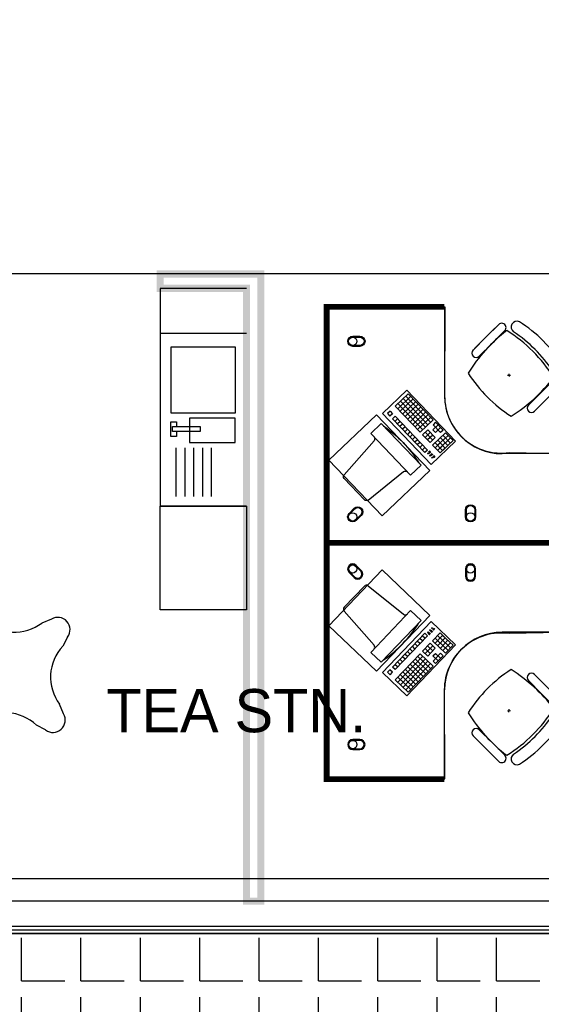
# Model space of a CAD drawing. Header units: millimetres. Extents: x -312551 to 250764, y -35891 to 59426.
# Tile 220 of 256: x 98628 to 102252, y 31139 to 37975. Entities that reach past the tile are written whole.
import ezdxf

# ---------------------------------------------------------------- set-up
doc = ezdxf.new("R2010")
doc.units = ezdxf.units.MM
doc.header["$LTSCALE"] = 2.5
for name, color, linetype in [('FO-00 - FURN$0$FURNITURE', 22, 'Continuous'), ('FO-00 - FURN$0$SP-01$0$FIT-OUT$0$FURNITURE', 22, 'Continuous'), ('FO-00$0$SHELVES_COUNTERS', 1, 'Continuous'), ('FO-01- FURN$0$FURNITURE', 22, 'Continuous'), ('GLAZING', 1, 'Continuous'), ('NF ARCH', 4, 'Continuous'), ('NF-GRIDS', 252, 'Continuous'), ('NF-TEXT', 1, 'Continuous'), ('Terrace', 6, 'Continuous')]:
    doc.layers.add(name, color=color, linetype=linetype)

# ---------------------------------------------------------------- blocks, each defined once
blk = doc.blocks.new('breakout area')
at = {"layer": 'FO-01- FURN$0$FURNITURE'}
for p, q in [((99255.6, 41576.6), (99244.3, 41505.3)), ((99255.6, 41576.6), (99244.3, 41505.3)), ((99420.9, 41607.1), (99456.9, 41544.5)), ((99860.6, 41304.5), (99789.3, 41315.8)), ((99891.1, 41139.3), (99828.6, 41103.2)), ((99891.1, 41139.3), (99828.6, 41103.2))]:
    blk.add_line(p, q, dxfattribs=at)
for centre, radius, start, end in [((99341.3, 41575.1), 85.7, 21.89873, 179.03352), ((98931.4, 41475.7), 314.3, 285.5336, 5.39865), ((99759.7, 41628.7), 314.3, 195.5336, 275.39865), ((99859.2, 41218.8), 85.7, 291.89873, 89.03352), ((99912.7, 40800.4), 314.3, 105.5336, 185.39865)]:
    blk.add_arc(centre, radius, start, end, dxfattribs=at)
blk = doc.blocks.new('FO-00 - FURN$0$SP-01$0$FIT-OUT$0$PC')
at = {"layer": 'FO-00 - FURN$0$SP-01$0$FIT-OUT$0$FURNITURE', "linetype": 'Continuous'}
for p, q in [((241.8, -93.1), (98, -236.8)), ((268.8, -92), (509.4, -294.6)), ((96.9, -263.9), (299.5, -504.5))]:
    blk.add_line(p, q, dxfattribs=at)
blk.add_lwpolyline([(276, -553.9), (346.7, -624.6), (629.5, -341.8), (558.8, -271)], close=True, dxfattribs=at)
for centre, radius, start, end in [((255.9, -107.2), 20, 49.89909, 135), ((112.2, -251), 20, 135, 220.10091), ((522.3, -279.3), 20, 229.89909, 315), ((-109.9, 114.8), 864, 303.17791, 326.82209), ((284.2, -517.4), 20, 315, 40.10091)]:
    blk.add_arc(centre, radius, start, end, dxfattribs=at)
blk = doc.blocks.new('DESK-6')
at = {"layer": 'FO-00 - FURN$0$FURNITURE', "extrusion": (-6.58823e-06, 1.6454e-07, 1)}
blk.add_line((101306.4, 36352.5, 0), (101876.4, 36352.4, 0), dxfattribs=at)
at = {"layer": 'FO-00 - FURN$0$FURNITURE'}
for p, q in [((101875.3, 36333.4, 0), (101875.3, 35733.4, 0)), ((102083.2, 36062.8, 0), (102224.7, 36204.2, 0)), ((102250.7, 36230.2, 0), (102162.1, 36141.6, 0)), ((102293.1, 36187.8, 0), (102204.5, 36099.2, 0)), ((102354.7, 36179.9, 0), (102354.6, 36179.7, 0)), ((102073.5, 36053, 0), (102162.1, 36141.6, 0)), ((102115.9, 36010.6, 0), (102204.5, 36099.2, 0)), ((102125.7, 36020.3, 0), (102267.1, 36161.8, 0)), ((102312.2, 35878.4, 0), (102332.1, 35877.4, 0)), ((102321.6, 35887.8, 0), (102322.6, 35867.9, 0)), ((102634.1, 35846.9, 0), (102545.5, 35758.3, 0)), ((101612.9, 35774.7, 0), (101442.9, 35612.5, 0)), ((101612.9, 35774.7, 0), (101442.9, 35612.5, 0)), ((101612.9, 35774.7, 0), (101442.9, 35612.5, 0)), ((101951.2, 35420.2, 0), (101612.9, 35774.7, 0)), ((102456.9, 35669.7, 0), (102545.5, 35758.3, 0)), ((102509, 35637, 0), (102650.5, 35778.4, 0)), ((101622.9, 35749.7, 0), (101532.5, 35663.4, 0)), ((101622.9, 35749.7, 0), (101532.5, 35663.4, 0)), ((101622.9, 35749.7, 0), (101532.5, 35663.4, 0)), ((101640.2, 35731.6, 0), (101549.7, 35645.3, 0)), ((101657.4, 35713.5, 0), (101567, 35627.2, 0)), ((101568.6, 35697.9, 0), (101741.2, 35517.1, 0)), ((101674.7, 35695.4, 0), (101584.2, 35609.2, 0)), ((101586.7, 35715.2, 0), (101759.3, 35534.3, 0)), ((101604.8, 35732.4, 0), (101777.4, 35551.6, 0)), ((101622.9, 35749.7, 0), (101795.5, 35568.8, 0)), ((102499.3, 35627.2, 0), (102587.9, 35715.8, 0)), ((101496.3, 35628.9, 0), (101478.2, 35611.6, 0)), ((101496.3, 35628.9, 0), (101478.2, 35611.6, 0)), ((101496.3, 35628.9, 0), (101478.2, 35611.6, 0)), ((101496.3, 35628.9, 0), (101513.6, 35610.8, 0)), ((101532.5, 35663.4, 0), (101705.1, 35482.5, 0)), ((101550.6, 35680.7, 0), (101723.1, 35499.8, 0)), ((101691.9, 35677.4, 0), (101601.5, 35591.1, 0)), ((101709.2, 35659.3, 0), (101618.8, 35573, 0)), ((101726.5, 35641.2, 0), (101636, 35554.9, 0)), ((101743.7, 35623.1, 0), (101653.3, 35536.8, 0)), ((101442.9, 35612.5, 0), (101781.1, 35258, 0)), ((101478.2, 35611.6, 0), (101495.5, 35593.5, 0)), ((101513.6, 35610.8, 0), (101495.5, 35593.5, 0)), ((101530.8, 35592.7, 0), (101512.7, 35575.5, 0)), ((101512.7, 35575.5, 0), (101737.1, 35340.3, 0)), ((101548.1, 35574.6, 0), (101530, 35557.4, 0)), ((101530.8, 35592.7, 0), (101755.2, 35357.6, 0)), ((101565.3, 35556.5, 0), (101547.2, 35539.3, 0)), ((101761, 35605, 0), (101670.5, 35518.7, 0)), ((101778.2, 35586.9, 0), (101687.8, 35500.6, 0)), ((101795.5, 35568.8, 0), (101705.1, 35482.5, 0)), ((101812.8, 35550.8, 0), (101794.7, 35533.5, 0)), ((101812.8, 35550.8, 0), (101864.5, 35496.5, 0)), ((101582.6, 35538.5, 0), (101564.5, 35521.2, 0)), ((101599.9, 35520.4, 0), (101581.8, 35503.1, 0)), ((101617.1, 35502.3, 0), (101599, 35485, 0)), ((101634.4, 35484.2, 0), (101616.3, 35466.9, 0)), ((101758.5, 35499, 0), (101722.3, 35464.5, 0)), ((101740.4, 35481.7, 0), (101792.2, 35427.5, 0)), ((101758.5, 35499, 0), (101810.3, 35444.7, 0)), ((101830, 35532.7, 0), (101793.8, 35498.2, 0)), ((101793.8, 35498.2, 0), (101811.1, 35480.1, 0)), ((101794.7, 35533.5, 0), (101846.4, 35479.2, 0)), ((101847.3, 35514.6, 0), (101811.1, 35480.1, 0)), ((101864.5, 35496.5, 0), (101846.4, 35479.2, 0)), ((101651.6, 35466.1, 0), (101633.5, 35448.9, 0)), ((101668.9, 35448, 0), (101650.8, 35430.8, 0)), ((101686.1, 35429.9, 0), (101668.1, 35412.7, 0)), ((101722.3, 35464.5, 0), (101774.1, 35410.2, 0)), ((101775.8, 35480.9, 0), (101739.6, 35446.4, 0)), ((101793, 35462.8, 0), (101756.8, 35428.3, 0)), ((101810.3, 35444.7, 0), (101774.1, 35410.2, 0)), ((101781.1, 35258, 0), (101951.2, 35420.2, 0)), ((101881.8, 35478.4, 0), (101791.4, 35392.1, 0)), ((101899, 35460.3, 0), (101826.7, 35391.3, 0)), ((101827.5, 35426.6, 0), (101879.3, 35372.4, 0)), ((101827.5, 35426.6, 0), (101879.3, 35372.4, 0)), ((101916.3, 35442.2, 0), (101844, 35373.2, 0)), ((101845.6, 35443.9, 0), (101897.4, 35389.6, 0)), ((101933.6, 35424.2, 0), (101861.2, 35355.1, 0)), ((101863.7, 35461.2, 0), (101915.5, 35406.9, 0)), ((101881.8, 35478.4, 0), (101933.6, 35424.2, 0)), ((101703.4, 35411.9, 0), (101685.3, 35394.6, 0)), ((101720.7, 35393.8, 0), (101702.6, 35376.5, 0)), ((101737.9, 35375.7, 0), (101719.8, 35358.4, 0)), ((101755.2, 35357.6, 0), (101737.1, 35340.3, 0)), ((101762.5, 35347.8, 0), (101773.5, 35336.2, 0)), ((101763.9, 35349.1, 0), (101774.9, 35337.6, 0)), ((101765.4, 35350.5, 0), (101776.4, 35339, 0)), ((101766.8, 35351.9, 0), (101777.8, 35340.4, 0)), ((101791.4, 35392.1, 0), (101843.1, 35337.9, 0)), ((101844.8, 35408.5, 0), (101808.6, 35374, 0)), ((101809.4, 35409.4, 0), (101861.2, 35355.1, 0)), ((101809.4, 35409.4, 0), (101861.2, 35355.1, 0)), ((101862, 35390.5, 0), (101825.9, 35355.9, 0)), ((101879.3, 35372.4, 0), (101843.1, 35337.9, 0)), ((101778.5, 35330.7, 0), (101788.1, 35320.6, 0)), ((101779.9, 35332.1, 0), (101789.5, 35322, 0)), ((101781.4, 35333.4, 0), (101791, 35323.4, 0)), ((101782.8, 35334.8, 0), (101792.4, 35324.8, 0)), ((101793.1, 35315.4, 0), (101803.5, 35304.4, 0)), ((101794.5, 35316.8, 0), (101805, 35305.8, 0)), ((101796, 35318.1, 0), (101806.4, 35307.2, 0)), ((101797.4, 35319.5, 0), (101807.9, 35308.6, 0)), ((102675.3, 35333.4, 0), (102275.3, 35333.4, 0)), ((101442.9, 33814.4, 0), (101781.1, 34168.9, 0)), ((101781.1, 34168.9, 0), (101951.2, 34006.6, 0)), ((101793.1, 34111.5, 0), (101803.5, 34122.4, 0)), ((101794.5, 34110.1, 0), (101805, 34121, 0)), ((101796, 34108.7, 0), (101806.4, 34119.7, 0)), ((101797.4, 34107.3, 0), (101807.9, 34118.3, 0)), ((101512.7, 33851.4, 0), (101737.1, 34086.5, 0)), ((101530.8, 33834.1, 0), (101755.2, 34069.2, 0)), ((101720.7, 34033.1, 0), (101702.6, 34050.3, 0)), ((101737.9, 34051.2, 0), (101719.8, 34068.4, 0)), ((101755.2, 34069.2, 0), (101737.1, 34086.5, 0)), ((101762.5, 34079.1, 0), (101773.5, 34090.6, 0)), ((101763.9, 34077.7, 0), (101774.9, 34089.2, 0)), ((101765.4, 34076.3, 0), (101776.4, 34087.9, 0)), ((101766.8, 34074.9, 0), (101777.8, 34086.5, 0)), ((101778.5, 34096.2, 0), (101788.1, 34106.2, 0)), ((101779.9, 34094.8, 0), (101789.5, 34104.8, 0)), ((101781.4, 34093.4, 0), (101791, 34103.5, 0)), ((101782.8, 34092, 0), (101792.4, 34102.1, 0)), ((101791.4, 34034.7, 0), (101843.1, 34089, 0)), ((101844.8, 34018.3, 0), (101808.6, 34052.8, 0)), ((101809.4, 34017.5, 0), (101861.2, 34071.7, 0)), ((101809.4, 34017.5, 0), (101861.2, 34071.7, 0)), ((101862, 34036.4, 0), (101825.9, 34070.9, 0)), ((101827.5, 34000.2, 0), (101879.3, 34054.5, 0)), ((101827.5, 34000.2, 0), (101879.3, 34054.5, 0)), ((101879.3, 34054.5, 0), (101843.1, 34089, 0)), ((101916.3, 33984.6, 0), (101844, 34053.6, 0)), ((101933.6, 34002.7, 0), (101861.2, 34071.7, 0)), ((102675.3, 34093.4, 0), (102275.3, 34093.4, 0)), ((101951.2, 34006.6, 0), (101612.9, 33652.1, 0)), ((101651.6, 33960.7, 0), (101633.5, 33978, 0)), ((101668.9, 33978.8, 0), (101650.8, 33996.1, 0)), ((101686.1, 33996.9, 0), (101668.1, 34014.2, 0)), ((101703.4, 34015, 0), (101685.3, 34032.2, 0)), ((101722.3, 33962.4, 0), (101774.1, 34016.6, 0)), ((101775.8, 33946, 0), (101739.6, 33980.5, 0)), ((101740.4, 33945.1, 0), (101792.2, 33999.4, 0)), ((101793, 33964, 0), (101756.8, 33998.6, 0)), ((101758.5, 33927.9, 0), (101810.3, 33982.1, 0)), ((101810.3, 33982.1, 0), (101774.1, 34016.6, 0)), ((101881.8, 33948.4, 0), (101791.4, 34034.7, 0)), ((101899, 33966.5, 0), (101826.7, 34035.6, 0)), ((101845.6, 33983, 0), (101897.4, 34037.2, 0)), ((101863.7, 33965.7, 0), (101915.5, 34020, 0)), ((101881.8, 33948.4, 0), (101933.6, 34002.7, 0)), ((101532.5, 33763.4, 0), (101705.1, 33944.3, 0)), ((101550.6, 33746.2, 0), (101723.1, 33927, 0)), ((101568.6, 33728.9, 0), (101741.2, 33909.8, 0)), ((101599.9, 33906.5, 0), (101581.8, 33923.7, 0)), ((101617.1, 33924.6, 0), (101599, 33941.8, 0)), ((101634.4, 33942.6, 0), (101616.3, 33959.9, 0)), ((101778.2, 33839.9, 0), (101687.8, 33926.2, 0)), ((101795.5, 33858, 0), (101705.1, 33944.3, 0)), ((101758.5, 33927.9, 0), (101722.3, 33962.4, 0)), ((101793.8, 33928.7, 0), (101811.1, 33946.8, 0)), ((101830, 33894.2, 0), (101793.8, 33928.7, 0)), ((101794.7, 33893.3, 0), (101846.4, 33947.6, 0)), ((101847.3, 33912.3, 0), (101811.1, 33946.8, 0)), ((101812.8, 33876.1, 0), (101864.5, 33930.3, 0)), ((101864.5, 33930.3, 0), (101846.4, 33947.6, 0)), ((101530.8, 33834.1, 0), (101512.7, 33851.4, 0)), ((101548.1, 33852.2, 0), (101530, 33869.5, 0)), ((101565.3, 33870.3, 0), (101547.2, 33887.6, 0)), ((101582.6, 33888.4, 0), (101564.5, 33905.6, 0)), ((101586.7, 33711.7, 0), (101759.3, 33892.5, 0)), ((101604.8, 33694.4, 0), (101777.4, 33875.3, 0)), ((101709.2, 33767.6, 0), (101618.8, 33853.9, 0)), ((101622.9, 33677.1, 0), (101795.5, 33858, 0)), ((101726.5, 33785.7, 0), (101636, 33872, 0)), ((101743.7, 33803.7, 0), (101653.3, 33890, 0)), ((101761, 33821.8, 0), (101670.5, 33908.1, 0)), ((101812.8, 33876.1, 0), (101794.7, 33893.3, 0)), ((101612.9, 33652.1, 0), (101442.9, 33814.4, 0)), ((101612.9, 33652.1, 0), (101442.9, 33814.4, 0)), ((101612.9, 33652.1, 0), (101442.9, 33814.4, 0)), ((101478.2, 33815.2, 0), (101495.5, 33833.3, 0)), ((101496.3, 33798, 0), (101478.2, 33815.2, 0)), ((101496.3, 33798, 0), (101478.2, 33815.2, 0)), ((101496.3, 33798, 0), (101478.2, 33815.2, 0)), ((101513.6, 33816, 0), (101495.5, 33833.3, 0)), ((101496.3, 33798, 0), (101513.6, 33816, 0)), ((101640.2, 33695.2, 0), (101549.7, 33781.5, 0)), ((101657.4, 33713.3, 0), (101567, 33799.6, 0)), ((101674.7, 33731.4, 0), (101584.2, 33817.7, 0)), ((101691.9, 33749.5, 0), (101601.5, 33835.8, 0)), ((102499.3, 33799.6, 0), (102587.9, 33711, 0)), ((102509, 33789.9, 0), (102650.5, 33648.5, 0)), ((101622.9, 33677.1, 0), (101532.5, 33763.4, 0)), ((101622.9, 33677.1, 0), (101532.5, 33763.4, 0)), ((101622.9, 33677.1, 0), (101532.5, 33763.4, 0)), ((102456.9, 33757.2, 0), (102545.5, 33668.6, 0)), ((101875.3, 33093.4, 0), (101875.3, 33693.4, 0)), ((102634.1, 33580, 0), (102545.5, 33668.6, 0)), ((102312.2, 33548.5, 0), (102332.1, 33549.5, 0)), ((102321.6, 33539, 0), (102322.6, 33559, 0)), ((102073.5, 33373.8, 0), (102162.1, 33285.2, 0)), ((102083.2, 33364.1, 0), (102224.7, 33222.7, 0)), ((102115.9, 33416.2, 0), (102204.5, 33327.6, 0)), ((102125.7, 33406.5, 0), (102267.1, 33265.1, 0)), ((102293.1, 33239, 0), (102204.5, 33327.6, 0)), ((102250.7, 33196.6, 0), (102162.1, 33285.2, 0)), ((102354.7, 33247, 0), (102354.6, 33247.1, 0))]:
    blk.add_line(p, q, dxfattribs=at)
at = {"layer": 'FO-00 - FURN$0$FURNITURE', "extrusion": (-6.58823e-06, -1.6454e-07, 1)}
blk.add_line((101306.4, 33074.4, 0), (101876.4, 33074.5, 0), dxfattribs=at)
at = {"layer": 'FO-00 - FURN$0$FURNITURE', "const_width": 40, "elevation": 0}
for points in [[(102675.3, 34713.4), (101055.3, 34713.4), (101055.3, 36353.3), (101873.1, 36353.3)], [(102675.3, 34713.4), (101055.3, 34713.4), (101055.3, 33073.5), (101873.1, 33073.5)]]:
    blk.add_lwpolyline(points, dxfattribs=at)
at = {"layer": 'FO-00 - FURN$0$FURNITURE', "elevation": 0}
for points in [[(101876.5, 36352.5), (101875.3, 35733.4, 0.455459), (102325.2, 35340.4), (102675.3, 35333.4), (102675.3, 34713.4), (101055.3, 34713.4), (101055.3, 36353.3)], [(101287, 36148.4, -1), (101287, 36078.4), (101237, 36078.4, -1), (101237, 36148.4)], [(101287, 36142.4, -1), (101287, 36084.4), (101237, 36084.4, -1), (101237, 36142.4)], [(101246.8, 34954.3, -1), (101296.3, 34904.8), (101261, 34869.4, -1), (101211.5, 34918.9)], [(101251.1, 34950, -1), (101292.1, 34909), (101256.7, 34873.7, -1), (101215.7, 34914.7)], [(102020.3, 34944, -1), (102090.3, 34944), (102090.3, 34894, -1), (102020.3, 34894)], [(102026.3, 34944, -1), (102084.3, 34944), (102084.3, 34894, -1), (102026.3, 34894)], [(101876.5, 33074.4), (101875.3, 33693.4, -0.455459), (102325.2, 34086.5), (102675.3, 34093.4), (102675.3, 34713.4), (101055.3, 34713.4), (101055.3, 33073.5)], [(101246.8, 34472.6, 1), (101296.3, 34522.1), (101261, 34557.4, 1), (101211.5, 34507.9)], [(101251.1, 34476.8, 1), (101292.1, 34517.8), (101256.7, 34553.2, 1), (101215.7, 34512.2)], [(102020.3, 34482.8, 1), (102090.3, 34482.8), (102090.3, 34532.8, 1), (102020.3, 34532.8)], [(102026.3, 34482.8, 1), (102084.3, 34482.8), (102084.3, 34532.8, 1), (102026.3, 34532.8)], [(101287, 33278.4, 1), (101287, 33348.4), (101237, 33348.4, 1), (101237, 33278.4)], [(101287, 33284.4, 1), (101287, 33342.4), (101237, 33342.4, 1), (101237, 33284.4)]]:
    blk.add_lwpolyline(points, format="xyb", close=True, dxfattribs=at)
for points in [[(101401.4, 35603.9), (101771.4, 35216.2), (101441.5, 34901.3), (101071.5, 35289.1)], [(101401.4, 33822.9), (101771.4, 34210.7), (101441.5, 34525.5), (101071.5, 34137.7)]]:
    blk.add_lwpolyline(points, close=True, dxfattribs=at)
at = {"layer": 'FO-00 - FURN$0$FURNITURE'}
for centre, radius in [((101237, 36113.4, 0), 29), ((101760, 35334.5, 0), 3), ((101773.8, 35320, 0), 3), ((101787.6, 35305.6, 0), 3), ((101236.2, 34894.2, 0), 29), ((102055.3, 34894, 0), 29), ((101236.2, 34532.7, 0), 29), ((102055.3, 34532.8, 0), 29), ((101787.6, 34121.3, 0), 3), ((101760, 34092.3, 0), 3), ((101773.8, 34106.8, 0), 3), ((101237, 33313.4, 0), 29), ((101237, 33313.4, 0), 29)]:
    blk.add_circle(centre, radius, dxfattribs=at)
for centre, radius, start, end in [((102271.9, 36209, 0), 30, 314.99981, 134.99981), ((102378, 36212.9, 0), 40.4, 64.93158, 234.79018), ((101853.6, 35408.9, 0), 1000, 32.78695, 57.21268), ((102993.6, 35293.8, 0), 1127.4, 127.55428, 147.93956), ((101782.3, 35336, 0), 1000, 31.74135, 58.38961), ((101796.3, 35350.1, 0), 1000, 33.85565, 56.06333), ((102094.7, 36031.8, 0), 30, 134.99981, 314.99981), ((102879.3, 36433, 0), 1000, 212.7338, 237.1325), ((101738.6, 36548.9, 0), 1127.4, 302.03442, 322.47243), ((102275.3, 35733.4, 0), 400, 179.99981, 269.99981), ((102478.1, 35648.4, 0), 30, 134.99981, 314.99981), ((102275.3, 33693.4, 0), 400, 90.00019, 180.00019), ((102879.3, 32993.8, 0), 1000, 122.8675, 147.2662), ((101738.6, 32878, 0), 1127.4, 37.52757, 57.96558), ((102478.1, 33778.4, 0), 30, 45.00019, 225.00019), ((102993.6, 34133, 0), 1127.4, 212.06044, 232.44572), ((101782.3, 34090.8, 0), 1000, 301.61039, 328.25865), ((101796.3, 34076.8, 0), 1000, 303.93667, 326.14435), ((101853.6, 34018, 0), 1000, 302.78732, 327.21305), ((102094.7, 33395, 0), 30, 45.00019, 225.00019), ((102271.9, 33217.8, 0), 30, 225.00019, 45.00019), ((102378, 33213.9, 0), 40.4, 125.20982, 295.06842)]:
    blk.add_arc(centre, radius, start, end, dxfattribs=at)
at = {"layer": 'FO-00 - FURN$0$FURNITURE', "extrusion": (2.60602e-30, 6.3055e-29, -1), "zscale": -1, "rotation": 181.3405219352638}
blk.add_blockref('FO-00 - FURN$0$SP-01$0$FIT-OUT$0$PC', (-101073.9, 34925.8, 0), dxfattribs=at)
at = {"layer": 'FO-00 - FURN$0$FURNITURE', "extrusion": (2.60602e-30, -6.3055e-29, -1), "xscale": -1, "zscale": -1, "rotation": 358.6594780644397}
blk.add_blockref('FO-00 - FURN$0$SP-01$0$FIT-OUT$0$PC', (-101073.9, 34501.1, 0), dxfattribs=at)
blk = doc.blocks.new('TEA STATION-BREAK OUT AREA')
at = {"layer": 'FO-00$0$SHELVES_COUNTERS', "color": 1}
for p, q in [((88065.6, 35817.7), (88665.6, 35817.7)), ((88065.6, 34617.7), (88665.6, 34617.7)), ((88065.8, 34617.7), (88665.8, 34617.7)), ((88065.6, 34305.1, 0), (88665.6, 34305.1, 0))]:
    blk.add_line(p, q, dxfattribs=at)
at = {"layer": 'FO-00$0$SHELVES_COUNTERS'}
for p, q in [((88665.6, 34305.1, 0), (88665.6, 35817.7)), ((88312.3, 35412.9), (88312.3, 35749.5)), ((88371.8, 35412.9), (88371.8, 35749.5)), ((88432.8, 35412.9, 0), (88432.8, 35749.5, 0)), ((88493.7, 35412.9, 0), (88493.7, 35749.5, 0)), ((88555.9, 35412.9, 0), (88555.9, 35749.5, 0))]:
    blk.add_line(p, q, dxfattribs=at)
blk.add_lwpolyline([(88665.6, 35817.7), (88065.8, 35817.7), (88065.8, 36536.9), (88665.6, 36536.9)], close=True, dxfattribs=at)
at = {"layer": 'FO-00$0$SHELVES_COUNTERS', "elevation": 0}
for points in [[(88145.5, 35206.1), (88462.7, 35206.1), (88462.7, 35375.4), (88145.5, 35375.4)], [(88580.2, 35264.2), (88386.8, 35264.2), (88386.8, 35299.4), (88580.2, 35299.4)], [(88143.1, 34713.9), (88591.2, 34713.9), (88591.2, 35169.3), (88143.1, 35169.3)]]:
    blk.add_lwpolyline(points, close=True, dxfattribs=at)
blk.add_lwpolyline([(88551.4, 35299.4), (88551.4, 35333), (88590.5, 35333), (88590.5, 35231.7), (88551.4, 35231.7), (88551.4, 35264.2)], dxfattribs=at)

msp = doc.modelspace()

# ---------------------------------------------------------------- hatches: boundary and pattern name
at = {"layer": 'Terrace'}
h = msp.add_hatch(dxfattribs=at)
h.set_pattern_fill('ANGLE', color=256, scale=1500, style=0)
h.set_pattern_definition([(0, (-2071521.74, -4242199.36), (0, 412.5), [300, -112.5]), (90, (-2071521.74, -4242199.36), (-412.5, 3e-14), [300, -112.5])])
h.paths.add_polyline_path([(94107.8, 37975.1), (95527.8, 37975.1), (95527.8, 31629.5), (102932.8, 31629.5), (102932.8, 30209.5), (94107.8, 30209.5)])

# ---------------------------------------------------------------- linework, layer by layer
at = {"color": 10, "ltscale": 500000, "const_width": 50}
msp.add_lwpolyline([(99603.7, 36109.5), (99603.7, 36209.5), (100203.7, 36209.5), (100303.7, 36209.5), (100303.7, 31854.5), (100203.7, 31854.5), (100203.7, 36109.5)], close=True, dxfattribs=at)
at = {"layer": 'GLAZING'}
for p, q in [((102932.8, 31854.5), (95527.8, 31854.5)), ((102857.8, 31679.5), (95827.8, 31679.5)), ((102857.8, 31654.5), (95827.8, 31654.5)), ((102857.8, 31629.5), (95827.8, 31629.5))]:
    msp.add_line(p, q, dxfattribs=at)
at = {"layer": 'NF-GRIDS'}
for p, q in [((164549.8, 36209.5), (84521.8, 36209.5)), ((119982.8, 32009.5), (84521.8, 32009.5))]:
    msp.add_line(p, q, dxfattribs=at)
at = {"layer": 'Terrace'}
msp.add_lwpolyline([(94107.8, 37975.1), (95527.8, 37975.1), (95527.8, 31629.5), (102932.8, 31629.5), (102932.8, 30209.5), (94107.8, 30209.5)], close=True, dxfattribs=at)

# ---------------------------------------------------------------- block references
at = {"rotation": 180}
msp.add_blockref('TEA STATION-BREAK OUT AREA', (188269.4, 70414.6, 0), dxfattribs=at)
at = {"layer": 'NF ARCH'}
msp.add_blockref('DESK-6', (-294.7, -371.3, 0), dxfattribs=at)
at = {"layer": 'NF ARCH', "rotation": 301.4796966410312}
msp.add_blockref('breakout area', (11560.2, 96750.2), dxfattribs=at)

# ---------------------------------------------------------------- texts
at = {"layer": 'NF-TEXT', "insert": (99229.4, 33327.6), "char_height": 300, "width": 2089.638, "attachment_point": 1}
msp.add_mtext('TEA STN.', dxfattribs=at)

doc.saveas('drawing.dxf')
